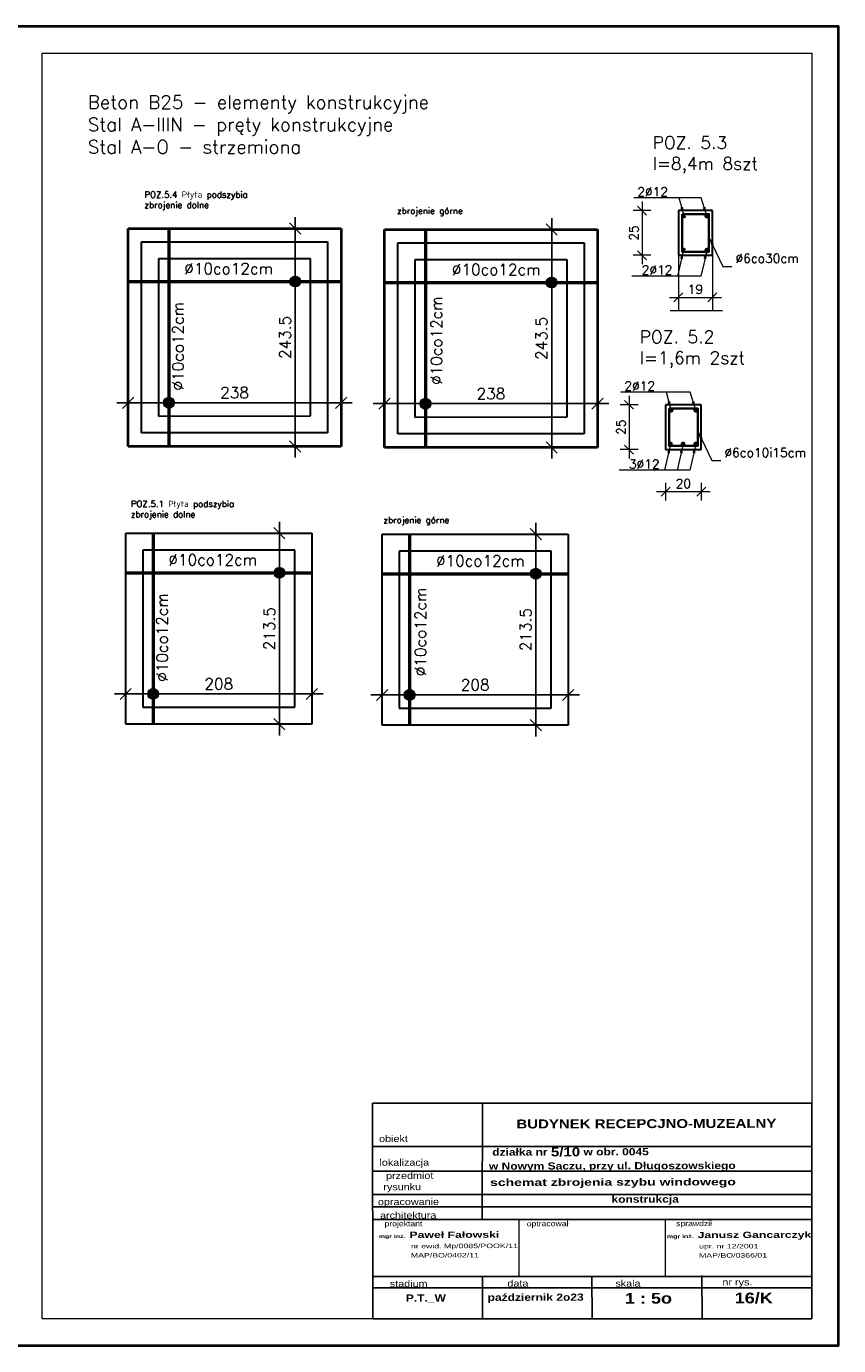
# Model space of a CAD drawing. Extents: x -19 to 9300416, y -12 to 10688993.
# Tile 50 of 106: x 4617453 to 4618361, y 5311233 to 5312707. Entities that reach past the tile are written whole.
import ezdxf

# ---------------------------------------------------------------- set-up
doc = ezdxf.new("R2010")
doc.units = 0
doc.header["$MEASUREMENT"] = 0
doc.layers.add('1', color=7, linetype='Continuous')
doc.layers.add('OPIS', color=7, linetype='Continuous')
for name, color, linetype, lineweight in [('hatch', 253, 'Continuous', 0), ('K-OPISY', 252, 'Continuous', 15), ('K-SCIANY CIENKI', 163, 'Continuous', 30), ('K-SCIANY GRUBY', 195, 'Continuous', 40), ('K-STAL', 114, 'Continuous', 50), ('K-STAL CIENKI', 92, 'Continuous', 35), ('K-WYMIARY', 7, 'Continuous', 15)]:
    doc.layers.add(name, color=color, linetype=linetype, lineweight=lineweight)
doc.layers.add('NIEDRUK', color=230, linetype='Continuous', lineweight=40, plot=False)
doc.styles.add('ARIAL', font='arial.ttf', dxfattribs={"height": 10})
doc.styles.add('ARIAL_WYM50', font='arial.ttf', dxfattribs={"height": 15})
doc.styles.add('courier', font='stylu.ttf')
doc.styles.add('Simplex', font='simplex.shx')
doc.dimstyles.new('1do20', dxfattribs={"dimscale": 2, "dimtxt": 2.5, "dimasz": 2.5, "dimexe": 2.5, "dimexo": 0.5, "dimgap": 1, "dimtad": 1, "dimdec": 1, "dimrnd": 0.5, "dimzin": 12, "dimdsep": 46, "dimtxsty": 'Simplex', "dimblk": 'OBLIQUE', "dimcen": 0.5, "dimdle": 2.5, "dimclrd": 256, "dimclre": 256, "dimclrt": 256, "dimadec": 1, "dimazin": 3, "dimtfac": 1, "dimtdec": 1, "dimtix": 1, "dimtmove": 0, "dimatfit": 3, "dimfxl": 0, "dimtolj": 1, "dimtzin": 0, "dimarcsym": 0})
doc.dimstyles.new('1do50', dxfattribs={"dimscale": 5, "dimtxt": 2.5, "dimasz": 2.5, "dimexe": 2.5, "dimexo": 0.5, "dimgap": 1, "dimtad": 1, "dimdec": 1, "dimrnd": 0.5, "dimzin": 12, "dimdsep": 46, "dimtxsty": 'Simplex', "dimblk": 'OBLIQUE', "dimcen": 0.5, "dimdle": 2.5, "dimclrd": 256, "dimclre": 256, "dimclrt": 256, "dimadec": 1, "dimazin": 3, "dimtfac": 1, "dimtdec": 1, "dimtix": 1, "dimtmove": 0, "dimatfit": 3, "dimfxl": 0, "dimtolj": 1, "dimtzin": 0, "dimarcsym": 0})

# ---------------------------------------------------------------- blocks, each defined once
blk = doc.blocks.new('_Oblique')
at = {"color": 0, "linetype": 'ByBlock', "lineweight": -2}
blk.add_line((-0.5, -0.5), (0.5, 0.5), dxfattribs=at)
blk = doc.blocks.new('*D1574')
at = {"layer": 'Defpoints', "color": 0, "lineweight": 0, "ltscale": 40}
for p in [(4617567.1, 5312314.6), (4617805.1, 5312314.6), (4617805.1, 5312286.5)]:
    blk.add_point(p, dxfattribs=at)
at = {"layer": 'K-WYMIARY', "lineweight": -2, "ltscale": 40}
for p, q in [((4617567.1, 5312312.1), (4617567.1, 5312274)), ((4617805.1, 5312312.1), (4617805.1, 5312274)), ((4617554.6, 5312286.5), (4617817.6, 5312286.5))]:
    blk.add_line(p, q, dxfattribs=at)
at = {"layer": 'K-WYMIARY', "lineweight": -2, "ltscale": 40, "xscale": 12.5, "yscale": 12.5, "zscale": 12.5, "rotation": 180}
blk.add_blockref('_Oblique', (4617567.1, 5312286.5), dxfattribs=at)
at = {"layer": 'K-WYMIARY', "lineweight": -2, "ltscale": 40, "xscale": 12.5, "yscale": 12.5, "zscale": 12.5}
blk.add_blockref('_Oblique', (4617805.1, 5312286.5), dxfattribs=at)
at = {"layer": 'K-WYMIARY', "lineweight": 0, "ltscale": 40, "insert": (4617686.1, 5312297.8), "char_height": 12.5, "attachment_point": 5, "style": 'Simplex'}
blk.add_mtext('\\A1;238', dxfattribs=at)
blk = doc.blocks.new('*D1575')
at = {"layer": 'Defpoints', "color": 0, "lineweight": 0, "ltscale": 40}
for p in [(4617753.8, 5312481.2), (4617762.4, 5312481.2), (4617762.4, 5312237.7)]:
    blk.add_point(p, dxfattribs=at)
at = {"layer": 'K-WYMIARY', "lineweight": -2, "ltscale": 40}
for p, q in [((4617753.8, 5312225.2), (4617753.8, 5312493.7)), ((4617759.9, 5312481.2), (4617741.3, 5312481.2)), ((4617759.9, 5312237.7), (4617741.3, 5312237.7))]:
    blk.add_line(p, q, dxfattribs=at)
at = {"layer": 'K-WYMIARY', "lineweight": -2, "ltscale": 40, "xscale": 12.5, "yscale": 12.5, "zscale": 12.5}
for p, rotation in [((4617753.8, 5312481.2), 90), ((4617753.8, 5312237.7), 270)]:
    blk.add_blockref('_Oblique', p, dxfattribs=dict(at, rotation=rotation))
at = {"layer": 'K-WYMIARY', "lineweight": 0, "ltscale": 40, "insert": (4617742.6, 5312359.5), "char_height": 12.5, "attachment_point": 5, "rotation": 90, "style": 'Simplex'}
blk.add_mtext('\\A1;243.5', dxfattribs=at)
blk = doc.blocks.new('*D1576')
at = {"layer": 'Defpoints', "color": 0, "lineweight": 0, "ltscale": 40}
for p in [(4617853.6, 5312313.5), (4618091.6, 5312313.5), (4618091.6, 5312285.5)]:
    blk.add_point(p, dxfattribs=at)
at = {"layer": 'K-WYMIARY', "lineweight": -2, "ltscale": 40}
for p, q in [((4617853.6, 5312311), (4617853.6, 5312273)), ((4618091.6, 5312311), (4618091.6, 5312273)), ((4617841.1, 5312285.5), (4618104.1, 5312285.5))]:
    blk.add_line(p, q, dxfattribs=at)
at = {"layer": 'K-WYMIARY', "lineweight": -2, "ltscale": 40, "xscale": 12.5, "yscale": 12.5, "zscale": 12.5, "rotation": 180}
blk.add_blockref('_Oblique', (4617853.6, 5312285.5), dxfattribs=at)
at = {"layer": 'K-WYMIARY', "lineweight": -2, "ltscale": 40, "xscale": 12.5, "yscale": 12.5, "zscale": 12.5}
blk.add_blockref('_Oblique', (4618091.6, 5312285.5), dxfattribs=at)
at = {"layer": 'K-WYMIARY', "lineweight": 0, "ltscale": 40, "insert": (4617972.6, 5312296.7), "char_height": 12.5, "attachment_point": 5, "style": 'Simplex'}
blk.add_mtext('\\A1;238', dxfattribs=at)
blk = doc.blocks.new('*D1577')
at = {"layer": 'Defpoints', "color": 0, "lineweight": 0, "ltscale": 40}
for p in [(4618040.4, 5312480.1), (4618048.9, 5312480.1), (4618048.9, 5312236.6)]:
    blk.add_point(p, dxfattribs=at)
at = {"layer": 'K-WYMIARY', "lineweight": -2, "ltscale": 40}
for p, q in [((4618040.4, 5312224.1), (4618040.4, 5312492.6)), ((4618046.4, 5312480.1), (4618027.9, 5312480.1)), ((4618046.4, 5312236.6), (4618027.9, 5312236.6))]:
    blk.add_line(p, q, dxfattribs=at)
at = {"layer": 'K-WYMIARY', "lineweight": -2, "ltscale": 40, "xscale": 12.5, "yscale": 12.5, "zscale": 12.5}
for p, rotation in [((4618040.4, 5312480.1), 90), ((4618040.4, 5312236.6), 270)]:
    blk.add_blockref('_Oblique', p, dxfattribs=dict(at, rotation=rotation))
at = {"layer": 'K-WYMIARY', "lineweight": 0, "ltscale": 40, "insert": (4618029.1, 5312358.4), "char_height": 12.5, "attachment_point": 5, "rotation": 90, "style": 'Simplex'}
blk.add_mtext('\\A1;243.5', dxfattribs=at)
blk = doc.blocks.new('*D1578')
at = {"layer": 'Defpoints', "color": 0, "lineweight": 0, "ltscale": 40}
for p in [(4617564.4, 5311989.2), (4617772.4, 5311989.2), (4617772.4, 5311961.1)]:
    blk.add_point(p, dxfattribs=at)
at = {"layer": 'K-WYMIARY', "lineweight": -2, "ltscale": 40}
for p, q in [((4617564.4, 5311986.7), (4617564.4, 5311948.6)), ((4617772.4, 5311986.7), (4617772.4, 5311948.6)), ((4617551.9, 5311961.1), (4617784.9, 5311961.1))]:
    blk.add_line(p, q, dxfattribs=at)
at = {"layer": 'K-WYMIARY', "lineweight": -2, "ltscale": 40, "xscale": 12.5, "yscale": 12.5, "zscale": 12.5, "rotation": 180}
blk.add_blockref('_Oblique', (4617564.4, 5311961.1), dxfattribs=at)
at = {"layer": 'K-WYMIARY', "lineweight": -2, "ltscale": 40, "xscale": 12.5, "yscale": 12.5, "zscale": 12.5}
blk.add_blockref('_Oblique', (4617772.4, 5311961.1), dxfattribs=at)
at = {"layer": 'K-WYMIARY', "lineweight": 0, "ltscale": 40, "insert": (4617668.4, 5311972.4), "char_height": 12.5, "attachment_point": 5, "style": 'Simplex'}
blk.add_mtext('\\A1;208', dxfattribs=at)
blk = doc.blocks.new('*D1579')
at = {"layer": 'Defpoints', "color": 0, "lineweight": 0, "ltscale": 40}
for p in [(4617736.1, 5312140.8), (4617744.7, 5312140.8), (4617744.7, 5311927.3)]:
    blk.add_point(p, dxfattribs=at)
at = {"layer": 'K-WYMIARY', "lineweight": -2, "ltscale": 40}
for p, q in [((4617736.1, 5311914.8), (4617736.1, 5312153.3)), ((4617742.2, 5312140.8), (4617723.6, 5312140.8)), ((4617742.2, 5311927.3), (4617723.6, 5311927.3))]:
    blk.add_line(p, q, dxfattribs=at)
at = {"layer": 'K-WYMIARY', "lineweight": -2, "ltscale": 40, "xscale": 12.5, "yscale": 12.5, "zscale": 12.5}
for p, rotation in [((4617736.1, 5312140.8), 90), ((4617736.1, 5311927.3), 270)]:
    blk.add_blockref('_Oblique', p, dxfattribs=dict(at, rotation=rotation))
at = {"layer": 'K-WYMIARY', "lineweight": 0, "ltscale": 40, "insert": (4617724.9, 5312034.1), "char_height": 12.5, "attachment_point": 5, "rotation": 90, "style": 'Simplex'}
blk.add_mtext('\\A1;213.5', dxfattribs=at)
blk = doc.blocks.new('*D1580')
at = {"layer": 'Defpoints', "color": 0, "lineweight": 0, "ltscale": 40}
for p in [(4617850.9, 5311988.1), (4618058.9, 5311988.1), (4618058.9, 5311960)]:
    blk.add_point(p, dxfattribs=at)
at = {"layer": 'K-WYMIARY', "lineweight": -2, "ltscale": 40}
for p, q in [((4617850.9, 5311985.6), (4617850.9, 5311947.5)), ((4618058.9, 5311985.6), (4618058.9, 5311947.5)), ((4617838.4, 5311960), (4618071.4, 5311960))]:
    blk.add_line(p, q, dxfattribs=at)
at = {"layer": 'K-WYMIARY', "lineweight": -2, "ltscale": 40, "xscale": 12.5, "yscale": 12.5, "zscale": 12.5, "rotation": 180}
blk.add_blockref('_Oblique', (4617850.9, 5311960), dxfattribs=at)
at = {"layer": 'K-WYMIARY', "lineweight": -2, "ltscale": 40, "xscale": 12.5, "yscale": 12.5, "zscale": 12.5}
blk.add_blockref('_Oblique', (4618058.9, 5311960), dxfattribs=at)
at = {"layer": 'K-WYMIARY', "lineweight": 0, "ltscale": 40, "insert": (4617954.9, 5311971.3), "char_height": 12.5, "attachment_point": 5, "style": 'Simplex'}
blk.add_mtext('\\A1;208', dxfattribs=at)
blk = doc.blocks.new('*D1581')
at = {"layer": 'Defpoints', "color": 0, "lineweight": 0, "ltscale": 40}
for p in [(4618022.7, 5312139.7), (4618031.2, 5312139.7), (4618031.2, 5311926.2)]:
    blk.add_point(p, dxfattribs=at)
at = {"layer": 'K-WYMIARY', "lineweight": -2, "ltscale": 40}
for p, q in [((4618022.7, 5311913.7), (4618022.7, 5312152.2)), ((4618028.7, 5312139.7), (4618010.2, 5312139.7)), ((4618028.7, 5311926.2), (4618010.2, 5311926.2))]:
    blk.add_line(p, q, dxfattribs=at)
at = {"layer": 'K-WYMIARY', "lineweight": -2, "ltscale": 40, "xscale": 12.5, "yscale": 12.5, "zscale": 12.5}
for p, rotation in [((4618022.7, 5312139.7), 90), ((4618022.7, 5311926.2), 270)]:
    blk.add_blockref('_Oblique', p, dxfattribs=dict(at, rotation=rotation))
at = {"layer": 'K-WYMIARY', "lineweight": 0, "ltscale": 40, "insert": (4618011.4, 5312033), "char_height": 12.5, "attachment_point": 5, "rotation": 90, "style": 'Simplex'}
blk.add_mtext('\\A1;213.5', dxfattribs=at)
blk = doc.blocks.new('*D1608')
at = {"layer": 'Defpoints', "color": 0, "lineweight": 0}
for p in [(40.53, 55.82), (6.99, 30.82), (40.53, 30.82)]:
    blk.add_point(p, dxfattribs=at)
at = {"layer": 'K-OPISY', "lineweight": -2}
for p, q in [((6.99, 60.82), (6.99, 25.82)), ((11.99, 55.82), (1.99, 55.82)), ((11.99, 30.82), (1.99, 30.82))]:
    blk.add_line(p, q, dxfattribs=at)
at = {"layer": 'K-OPISY', "lineweight": -2, "xscale": 5, "yscale": 5, "zscale": 5}
for p, rotation in [((6.99, 55.82), 90), ((6.99, 30.82), 270)]:
    blk.add_blockref('_Oblique', p, dxfattribs=dict(at, rotation=rotation))
at = {"layer": 'K-OPISY', "insert": (2.49, 43.32), "char_height": 5, "attachment_point": 5, "rotation": 90, "style": 'Simplex'}
blk.add_mtext('\\A1;25', dxfattribs=at)
blk = doc.blocks.new('*D1609')
at = {"layer": 'Defpoints', "color": 0, "lineweight": 0}
for p in [(27.34, 30.82), (47.34, 30.82), (47.34, 7.31)]:
    blk.add_point(p, dxfattribs=at)
at = {"layer": 'K-OPISY', "lineweight": -2}
for p, q in [((27.34, 12.31), (27.34, 2.31)), ((47.34, 12.31), (47.34, 2.31)), ((22.34, 7.31), (52.34, 7.31))]:
    blk.add_line(p, q, dxfattribs=at)
at = {"layer": 'K-OPISY', "lineweight": -2, "xscale": 5, "yscale": 5, "zscale": 5, "rotation": 180}
blk.add_blockref('_Oblique', (27.34, 7.31), dxfattribs=at)
at = {"layer": 'K-OPISY', "lineweight": -2, "xscale": 5, "yscale": 5, "zscale": 5}
blk.add_blockref('_Oblique', (47.34, 7.31), dxfattribs=at)
at = {"layer": 'K-OPISY', "insert": (37.34, 11.81), "char_height": 5, "attachment_point": 5, "style": 'Simplex'}
blk.add_mtext('\\A1;20', dxfattribs=at)
blk = doc.blocks.new('*D1605')
at = {"layer": 'Defpoints', "color": 0, "lineweight": 0}
for p in [(39.56, 55.82), (7.01, 30.82), (39.56, 30.82)]:
    blk.add_point(p, dxfattribs=at)
at = {"layer": 'K-OPISY', "lineweight": -2}
for p, q in [((7.01, 60.82), (7.01, 25.82)), ((12.01, 55.82), (2.01, 55.82)), ((12.01, 30.82), (2.01, 30.82))]:
    blk.add_line(p, q, dxfattribs=at)
at = {"layer": 'K-OPISY', "lineweight": -2, "xscale": 5, "yscale": 5, "zscale": 5}
for p, rotation in [((7.01, 55.82), 90), ((7.01, 30.82), 270)]:
    blk.add_blockref('_Oblique', p, dxfattribs=dict(at, rotation=rotation))
at = {"layer": 'K-OPISY', "insert": (2.51, 43.32), "char_height": 5, "attachment_point": 5, "rotation": 90, "style": 'Simplex'}
blk.add_mtext('\\A1;25', dxfattribs=at)
blk = doc.blocks.new('*D1606')
at = {"layer": 'Defpoints', "color": 0, "lineweight": 0}
for p in [(27.36, 30.82), (46.36, 30.82), (46.36, 7.31)]:
    blk.add_point(p, dxfattribs=at)
at = {"layer": 'K-OPISY', "lineweight": -2}
for p, q in [((27.36, 12.31), (27.36, 2.31)), ((46.36, 12.31), (46.36, 2.31)), ((22.36, 7.31), (51.36, 7.31))]:
    blk.add_line(p, q, dxfattribs=at)
at = {"layer": 'K-OPISY', "lineweight": -2, "xscale": 5, "yscale": 5, "zscale": 5, "rotation": 180}
blk.add_blockref('_Oblique', (27.36, 7.31), dxfattribs=at)
at = {"layer": 'K-OPISY', "lineweight": -2, "xscale": 5, "yscale": 5, "zscale": 5}
blk.add_blockref('_Oblique', (46.36, 7.31), dxfattribs=at)
at = {"layer": 'K-OPISY', "insert": (36.86, 11.81), "char_height": 5, "attachment_point": 5, "style": 'Simplex'}
blk.add_mtext('\\A1;19', dxfattribs=at)
blk = doc.blocks.new('A$C698D4503')
at = {"layer": 'K-OPISY'}
blk.add_line((41.02, 62.86), (17.5, 62.86), dxfattribs=at)
at = {"layer": 'K-SCIANY CIENKI'}
for p, q in [((47.34, 55.82), (27.34, 55.82)), ((27.34, 55.82), (27.34, 30.82)), ((47.34, 30.82), (47.34, 55.82)), ((27.34, 30.82), (47.34, 30.82)), ((29.84, 30.82), (44.84, 30.82))]:
    blk.add_line(p, q, dxfattribs=at)
at = {"layer": 'K-STAL'}
for centre in [(30.38, 52.89), (44.3, 52.89), (30.18, 33.75), (37.22, 33.75), (44.31, 33.75)]:
    blk.add_circle(centre, 0.56, dxfattribs=at)
at = {"layer": 'K-STAL CIENKI'}
blk.add_lwpolyline([(29.34, 53.82), (45.34, 53.82), (45.34, 32.82), (29.34, 32.82)], close=True, dxfattribs=at)
at = {"layer": 'K-WYMIARY'}
blk.add_line((40.83, 19.24), (20, 19.24), dxfattribs=at)
at = {"layer": 'K-OPISY', "insert": (60.24, 26.65), "char_height": 5, "attachment_point": 7, "style": 'Simplex'}
blk.add_mtext('%%C6co10i15cm', dxfattribs=at)
at = {"layer": 'K-WYMIARY', "style": 'Simplex'}
for s, insert, char_height, attachment_point in [('POZ. 5.2\\Pl=1,6m 2szt', (12.91, 76.47), 7, 7), ('2%%C12                ', (4.36, 66.31), 5, 4), ('3%%C12                ', (6.86, 22.69), 5, 4)]:
    blk.add_mtext(s, dxfattribs=dict(at, insert=insert, char_height=char_height, attachment_point=attachment_point))
at = {"layer": 'K-OPISY'}
dim = blk.add_linear_dim(base=(6.99, 30.82), p1=(40.53, 55.82), p2=(40.53, 30.82), angle=90, dimstyle='1do20', override={"dimtmove": 1}, dxfattribs=at)
dim.commit()
dim.dimension.update_dxf_attribs({"geometry": '*D1608', "text_midpoint": (2.49, 43.32)})
dim = blk.add_linear_dim(base=(47.34, 7.31), p1=(27.34, 30.82), p2=(47.34, 30.82), dimstyle='1do20', override={"dimtmove": 1}, dxfattribs=at)
dim.commit()
dim.dimension.update_dxf_attribs({"geometry": '*D1609', "text_midpoint": (37.34, 11.81)})
blk.add_leader([(45.34, 41.04), (53.24, 24.65), (58.24, 24.65)], dimstyle='1do20', override={"dimgap": 1, "dimtad": 1}, dxfattribs=at)
at = {"layer": 'K-WYMIARY', "annotation_type": 0, "has_hookline": 1, "hookline_direction": 1, "text_width": 16.43}
for points in [[(30.47, 52.82), (27.79, 62.86), (22.79, 62.86)], [(30.18, 33.75), (26.81, 19.24), (21.81, 19.24)]]:
    blk.add_leader(points, dimstyle='1do20', override={"dimgap": 1, "dimtad": 1}, dxfattribs=at)
at = {"layer": 'K-WYMIARY'}
for points in [[(44.19, 52.91), (41.02, 62.86)], [(37.22, 33.75), (33.75, 19.24)], [(44.31, 33.75), (40.83, 19.24)]]:
    blk.add_leader(points, dimstyle='1do20', override={"dimgap": 1, "dimtad": 1}, dxfattribs=at)
blk = doc.blocks.new('A$C1EA77720')
at = {"layer": 'K-OPISY'}
blk.add_line((40.04, 62.86), (17.52, 62.86), dxfattribs=at)
at = {"layer": 'K-SCIANY CIENKI'}
for p, q in [((46.36, 55.82), (27.36, 55.82)), ((27.36, 55.82), (27.36, 30.82)), ((46.36, 30.82), (46.36, 55.82)), ((27.36, 30.82), (46.36, 30.82)), ((29.86, 30.82), (43.86, 30.82))]:
    blk.add_line(p, q, dxfattribs=at)
at = {"layer": 'K-STAL'}
for centre in [(30.4, 52.89), (43.32, 52.89), (30.2, 33.75), (43.33, 33.75)]:
    blk.add_circle(centre, 0.56, dxfattribs=at)
at = {"layer": 'K-STAL CIENKI'}
blk.add_lwpolyline([(29.36, 53.82), (44.36, 53.82), (44.36, 32.82), (29.36, 32.82)], close=True, dxfattribs=at)
at = {"layer": 'K-WYMIARY', "lineweight": 0, "ltscale": 40}
for p, q in [((27.36, 30.82), (27.36, 0)), ((46.36, 30.82), (46.36, 0)), ((22.68, 0), (51.97, 0))]:
    blk.add_line(p, q, dxfattribs=at)
at = {"layer": 'K-WYMIARY'}
blk.add_line((39.85, 19.24), (20.02, 19.24), dxfattribs=at)
at = {"layer": 'K-OPISY', "insert": (59.26, 26.65), "char_height": 5, "attachment_point": 7, "style": 'Simplex'}
blk.add_mtext('%%C6co30cm', dxfattribs=at)
at = {"layer": 'K-WYMIARY', "style": 'Simplex'}
for s, insert, char_height, attachment_point in [('POZ. 5.3\\Pl=8,4m 8szt', (12.93, 76.47), 7, 7), ('2%%C12                ', (4.39, 66.31), 5, 4), ('2%%C12                ', (6.89, 22.69), 5, 4)]:
    blk.add_mtext(s, dxfattribs=dict(at, insert=insert, char_height=char_height, attachment_point=attachment_point))
at = {"layer": 'K-OPISY'}
dim = blk.add_linear_dim(base=(7.01, 30.82), p1=(39.56, 55.82), p2=(39.56, 30.82), angle=90, dimstyle='1do20', override={"dimtmove": 1}, dxfattribs=at)
dim.commit()
dim.dimension.update_dxf_attribs({"geometry": '*D1605', "text_midpoint": (2.51, 43.32)})
dim = blk.add_linear_dim(base=(46.36, 7.31), p1=(27.36, 30.82), p2=(46.36, 30.82), dimstyle='1do20', override={"dimtmove": 1}, dxfattribs=at)
dim.commit()
dim.dimension.update_dxf_attribs({"geometry": '*D1606', "text_midpoint": (36.86, 11.81)})
blk.add_leader([(44.36, 41.04), (52.26, 24.65), (57.26, 24.65)], dimstyle='1do20', override={"dimgap": 1, "dimtad": 1}, dxfattribs=at)
at = {"layer": 'K-WYMIARY', "annotation_type": 0, "has_hookline": 1, "hookline_direction": 1, "text_width": 16.43}
for points in [[(30.49, 52.82), (27.81, 62.86), (22.81, 62.86)], [(30.2, 33.75), (26.84, 19.24), (21.84, 19.24)]]:
    blk.add_leader(points, dimstyle='1do20', override={"dimgap": 1, "dimtad": 1}, dxfattribs=at)
at = {"layer": 'K-WYMIARY'}
for points in [[(43.21, 52.91), (40.04, 62.86)], [(43.33, 33.75), (39.85, 19.24)]]:
    blk.add_leader(points, dimstyle='1do20', override={"dimgap": 1, "dimtad": 1}, dxfattribs=at)

msp = doc.modelspace()

# ---------------------------------------------------------------- hatches: boundary and pattern name
at = {"layer": 'K-OPISY'}
h = msp.add_hatch(color=256, dxfattribs=at)
edge = h.paths.add_edge_path()
edge.add_arc((4617753.82, 5312421.93), 6.06, 0, 360)
h = msp.add_hatch(color=256, dxfattribs=at)
edge = h.paths.add_edge_path()
edge.add_arc((4618040.38, 5312420.85), 6.06, 0, 360)
h = msp.add_hatch(color=256, dxfattribs=at)
edge = h.paths.add_edge_path()
edge.add_arc((4617612.78, 5312286.53), 6.06, 0, 360)
h = msp.add_hatch(color=256, dxfattribs=at)
edge = h.paths.add_edge_path()
edge.add_arc((4617899.33, 5312285.45), 6.06, 0, 360)
h = msp.add_hatch(color=256, dxfattribs=at)
edge = h.paths.add_edge_path()
edge.add_arc((4617736.12, 5312096.52), 6.06, 0, 360)
h = msp.add_hatch(color=256, dxfattribs=at)
edge = h.paths.add_edge_path()
edge.add_arc((4618022.67, 5312095.45), 6.06, 0, 360)
h = msp.add_hatch(color=256, dxfattribs=at)
edge = h.paths.add_edge_path()
edge.add_arc((4617595.08, 5311961.13), 6.06, 0, 360)
h = msp.add_hatch(color=256, dxfattribs=at)
edge = h.paths.add_edge_path()
edge.add_arc((4617881.63, 5311960.05), 6.06, 0, 360)

# ---------------------------------------------------------------- linework, layer by layer
at = {"lineweight": 0, "ltscale": 40}
for p, q in [((4618003.84, 5311373.86), (4618003.84, 5311310.39)), ((4618167.29, 5311373.86), (4618167.29, 5311310.39))]:
    msp.add_line(p, q, dxfattribs=at)
for p in [(4618003.84, 5311373.86), (4618167.31, 5311373.86)]:
    msp.add_point(p, dxfattribs=at)
at = {"layer": 'hatch', "color": 252}
msp.add_lwpolyline([(4617471.03, 5312677.03), (4618331.03, 5312677.03), (4618331.03, 5311263.03), (4617471.03, 5311263.03)], close=True, dxfattribs=at)
at = {"layer": 'K-OPISY'}
for centre in [(4617753.82, 5312421.93), (4618040.38, 5312420.85), (4617612.78, 5312286.53), (4617899.33, 5312285.45), (4617736.12, 5312096.52), (4618022.67, 5312095.45), (4617595.08, 5311961.13), (4617881.63, 5311960.05)]:
    msp.add_circle(centre, 6.06, dxfattribs=at)
at = {"layer": 'K-SCIANY CIENKI'}
for p, q in [((4617582.08, 5312252.72), (4617582.08, 5312466.19)), ((4617582.08, 5312466.19), (4617790.08, 5312466.19)), ((4617582.08, 5312252.72), (4617582.08, 5312466.19)), ((4617582.08, 5312466.19), (4617790.08, 5312466.19)), ((4617790.08, 5312466.19), (4617790.08, 5312252.72)), ((4617790.08, 5312466.19), (4617790.08, 5312252.72)), ((4617868.63, 5312251.64), (4617868.63, 5312465.11)), ((4617868.63, 5312465.11), (4618076.63, 5312465.11)), ((4617868.63, 5312251.64), (4617868.63, 5312465.11)), ((4617868.63, 5312465.11), (4618076.63, 5312465.11)), ((4618076.63, 5312465.11), (4618076.63, 5312251.64)), ((4618076.63, 5312465.11), (4618076.63, 5312251.64)), ((4617771.07, 5312447.18), (4617601.07, 5312447.18)), ((4617601.07, 5312447.18), (4617601.07, 5312271.67)), ((4617771.07, 5312447.18), (4617601.07, 5312447.18)), ((4617601.07, 5312447.18), (4617601.07, 5312271.67)), ((4617771.07, 5312271.71), (4617771.07, 5312447.18)), ((4617771.07, 5312271.71), (4617771.07, 5312447.18)), ((4618057.63, 5312446.1), (4617887.63, 5312446.1)), ((4617887.63, 5312446.1), (4617887.63, 5312270.59)), ((4618057.63, 5312446.1), (4617887.63, 5312446.1)), ((4617887.63, 5312446.1), (4617887.63, 5312270.59)), ((4618057.63, 5312270.64), (4618057.63, 5312446.1)), ((4618057.63, 5312270.64), (4618057.63, 5312446.1)), ((4617601.07, 5312271.67), (4617771.07, 5312271.71)), ((4617601.07, 5312271.67), (4617771.07, 5312271.71)), ((4617887.63, 5312270.59), (4618057.63, 5312270.64)), ((4617887.63, 5312270.59), (4618057.63, 5312270.64)), ((4617790.08, 5312252.72), (4617582.08, 5312252.72)), ((4617790.08, 5312252.72), (4617582.08, 5312252.72)), ((4618076.63, 5312251.64), (4617868.63, 5312251.64)), ((4618076.63, 5312251.64), (4617868.63, 5312251.64)), ((4617564.38, 5311927.32), (4617564.38, 5312140.79)), ((4617564.38, 5312140.79), (4617772.38, 5312140.79)), ((4617564.38, 5311927.32), (4617564.38, 5312140.79)), ((4617564.38, 5312140.79), (4617772.38, 5312140.79)), ((4617772.38, 5312140.79), (4617772.38, 5311927.32)), ((4617772.38, 5312140.79), (4617772.38, 5311927.32)), ((4617850.93, 5311926.24), (4617850.93, 5312139.71)), ((4617850.93, 5312139.71), (4618058.93, 5312139.71)), ((4617850.93, 5311926.24), (4617850.93, 5312139.71)), ((4617850.93, 5312139.71), (4618058.93, 5312139.71)), ((4618058.93, 5312139.71), (4618058.93, 5311926.24)), ((4618058.93, 5312139.71), (4618058.93, 5311926.24)), ((4617753.37, 5312121.78), (4617583.37, 5312121.78)), ((4617583.37, 5312121.78), (4617583.37, 5311946.27)), ((4617753.37, 5312121.78), (4617583.37, 5312121.78)), ((4617583.37, 5312121.78), (4617583.37, 5311946.27)), ((4617753.37, 5311946.31), (4617753.37, 5312121.78)), ((4617753.37, 5311946.31), (4617753.37, 5312121.78)), ((4618039.92, 5312120.7), (4617869.92, 5312120.7)), ((4617869.92, 5312120.7), (4617869.92, 5311945.19)), ((4618039.92, 5312120.7), (4617869.92, 5312120.7)), ((4617869.92, 5312120.7), (4617869.92, 5311945.19)), ((4618039.92, 5311945.23), (4618039.92, 5312120.7)), ((4618039.92, 5311945.23), (4618039.92, 5312120.7)), ((4617583.37, 5311946.27), (4617753.37, 5311946.31)), ((4617583.37, 5311946.27), (4617753.37, 5311946.31)), ((4617869.92, 5311945.19), (4618039.92, 5311945.23)), ((4617869.92, 5311945.19), (4618039.92, 5311945.23)), ((4617772.38, 5311927.32), (4617564.38, 5311927.32)), ((4617772.38, 5311927.32), (4617564.38, 5311927.32)), ((4618058.93, 5311926.24), (4617850.93, 5311926.24)), ((4618058.93, 5311926.24), (4617850.93, 5311926.24))]:
    msp.add_line(p, q, dxfattribs=at)
at = {"layer": 'K-SCIANY GRUBY'}
for p, q in [((4617567.08, 5312237.72), (4617567.08, 5312481.19)), ((4617567.08, 5312481.19), (4617805.08, 5312481.19)), ((4617567.08, 5312237.72), (4617567.08, 5312481.19)), ((4617567.08, 5312481.19), (4617805.08, 5312481.19)), ((4617805.08, 5312481.19), (4617805.08, 5312237.72)), ((4617805.08, 5312481.19), (4617805.08, 5312237.72)), ((4617853.63, 5312236.64), (4617853.63, 5312480.11)), ((4617853.63, 5312480.11), (4618091.63, 5312480.11)), ((4617853.63, 5312236.64), (4617853.63, 5312480.11)), ((4617853.63, 5312480.11), (4618091.63, 5312480.11)), ((4618091.63, 5312480.11), (4618091.63, 5312236.64)), ((4618091.63, 5312480.11), (4618091.63, 5312236.64)), ((4617805.08, 5312237.72), (4617567.08, 5312237.72)), ((4617805.08, 5312237.72), (4617567.08, 5312237.72)), ((4618091.63, 5312236.64), (4617853.63, 5312236.64)), ((4618091.63, 5312236.64), (4617853.63, 5312236.64))]:
    msp.add_line(p, q, dxfattribs=at)
at = {"layer": 'K-STAL'}
for p, q in [((4617612.78, 5312481.19), (4617612.78, 5312237.72)), ((4617899.33, 5312480.11), (4617899.33, 5312236.64)), ((4617567.08, 5312421.93), (4617805.08, 5312421.93)), ((4617853.63, 5312420.85), (4618091.63, 5312420.85)), ((4617595.08, 5312140.79), (4617595.08, 5311927.32)), ((4617881.63, 5312139.71), (4617881.63, 5311926.24)), ((4617564.38, 5312096.52), (4617772.38, 5312096.52)), ((4617850.93, 5312095.45), (4618058.93, 5312095.45))]:
    msp.add_line(p, q, dxfattribs=at)
at = {"layer": 'K-WYMIARY', "lineweight": 0, "ltscale": 40}
for points in [[(4617567.08, 5312481.19), (4617805.08, 5312481.19), (4617805.08, 5312237.72), (4617567.08, 5312237.72)], [(4617564.38, 5312140.79), (4617772.38, 5312140.79), (4617772.38, 5311927.32), (4617564.38, 5311927.32)]]:
    msp.add_lwpolyline(points, close=True, dxfattribs=at)
at = {"layer": 'NIEDRUK', "color": 252}
msp.add_lwpolyline([(4617311.03, 5311233.03), (4618361.03, 5311233.03), (4618361.03, 5312707.03), (4617311.03, 5312707.03)], close=True, dxfattribs=at)
at = {"layer": 'OPIS'}
for p, q in [((4617963, 5311503.89), (4617962.82, 5311373.86)), ((4618330.4, 5311455.44), (4617840.42, 5311455.44)), ((4618330.55, 5311455.44), (4617840.58, 5311455.44)), ((4618330.63, 5311427.82), (4617840.65, 5311427.82)), ((4618330.7, 5311401.99), (4617840.72, 5311401.99)), ((4618330.74, 5311387.95), (4617840.76, 5311387.95)), ((4618330.77, 5311373.86), (4617840.37, 5311373.86)), ((4618330.91, 5311310.39), (4617840.93, 5311310.39)), ((4617962.95, 5311310.73), (4617963.07, 5311263.36)), ((4618085.43, 5311310.39), (4618085.73, 5311263.69)), ((4618208.25, 5311311.39), (4618208.38, 5311264.02)), ((4618330.94, 5311297.48), (4617840.96, 5311297.48))]:
    msp.add_line(p, q, dxfattribs=at)
msp.add_lwpolyline([(4617840.42, 5311263.03), (4618331.03, 5311263.03), (4618330.93, 5311503.89), (4617840.32, 5311503.89)], close=True, dxfattribs=at)

# ---------------------------------------------------------------- block references
at = {"layer": 'K-WYMIARY', "lineweight": 0, "ltscale": 40, "xscale": 2, "yscale": 2, "zscale": 2}
for name, p in [('A$C1EA77720', (4618127.31, 5312389.6)), ('A$C698D4503', (4618112.94, 5312172.57))]:
    msp.add_blockref(name, p, dxfattribs=at)

# ---------------------------------------------------------------- texts
at = {"layer": '1', "insert": (4618187.77, 5311441.27), "char_height": 8, "width": 442.3872, "attachment_point": 5, "rotation": 0.15445, "style": 'ARIAL_WYM50'}
msp.add_mtext('\\A1;\\pxql;{\\W1.2;\\fArial|b1|i0|c238|p34;  działka nr \\H1.25x;5/10\\H0.8x; w obr. 0045\\P w Nowym Saczu, przy ul. Długoszowskiego }', dxfattribs=at)
at = {"layer": 'K-OPISY', "char_height": 12.5, "attachment_point": 9, "style": 'Simplex'}
for insert in [(4617728.93, 5312430.14), (4618027.94, 5312429.06), (4617711.23, 5312104.74), (4618010.24, 5312103.66)]:
    msp.add_mtext('{\\C7;%%C10co12cm}', dxfattribs=dict(at, insert=insert))
at = {"layer": 'K-OPISY', "char_height": 12.5, "attachment_point": 9, "rotation": 90, "style": 'Simplex'}
for insert in [(4617917.87, 5312405.48), (4617629.09, 5312399.25), (4617900.16, 5312080.07), (4617611.39, 5312073.84)]:
    msp.add_mtext('{\\C7;%%C10co12cm}', dxfattribs=dict(at, insert=insert))
at = {"layer": 'K-WYMIARY', "attachment_point": 7, "style": 'Simplex'}
for s, insert, char_height in [('Beton B25 - elementy konstrukcyjne\\PStal A-IIIN - pręty konstrukcyjne\\PStal A-O - strzemiona', (4617522.11, 5312564.87), 15), ('POZ.5.4 Płyta podszybia\\Pzbrojenie dolne', (4617585.36, 5312501.6), 7), ('zbrojenie górne', (4617867.61, 5312495.16), 7), ('POZ.5.1 Płyta podszybia\\Pzbrojenie dolne', (4617570.19, 5312156.06), 7), ('zbrojenie górne', (4617852.45, 5312149.61), 7)]:
    msp.add_mtext(s, dxfattribs=dict(at, insert=insert, char_height=char_height))
at = {"layer": 'OPIS', "rotation": 0.15445}
for s, insert, char_height, width, attachment_point, style in [('{\\W1.2;\\fArial|b1|i0|c238|p34; BUDYNEK RECEPCJNO-MUZEALNY}', (4618143.91, 5311480.98), 10, 388.7918, 5, 'ARIAL_WYM50'), ('{\\fEuphemia|b0|i0|c0|p34;\\W1.2;obiekt}', (4617863.6, 5311464.16), 7.5, 355.5035, 5, 'ARIAL_WYM50'), ('{\\fEuphemia|b0|i0|c0|p34;\\W1.2;lokalizacja}', (4617875.71, 5311436.53), 7.5, 355.5035, 5, 'ARIAL_WYM50'), ('{\\fEuphemia|b0|i0|c0|p34;\\W1.2;     przedmiot\\Prysunku}', (4617873.42, 5311415.56), 7.5, 355.5035, 5, 'ARIAL_WYM50'), ('{\\fArial|b1|i0|c238|p34;\\W1.4;\\C0;schemat zbrojenia szybu windowego}', (4617971.49, 5311419.35), 8, 367.9618, 1, 'ARIAL'), ('{\\fEuphemia|b0|i0|c0|p34;\\W1.2;opracowanie}', (4617880.41, 5311392.67), 7.5, 355.5035, 5, 'ARIAL_WYM50'), ('{\\fArial|b1|i0|c238|p34;\\W1.2;konstrukcja}', (4618144.9, 5311395.47), 8, 355.5035, 5, 'ARIAL_WYM50'), ('{\\fEuphemia|b0|i0|c0|p34;\\W1.2;architektura}', (4617880.08, 5311378.58), 7.5, 355.5035, 5, 'ARIAL_WYM50'), ('{\\W1.2;\\FEuphemia|c0;projektant}', (4617874.78, 5311368.47), 6, 355.5035, 5, 'ARIAL_WYM50'), ('{\\W1.2;\\FEuphemia|c0;optracował}', (4618035.85, 5311368.47), 6, 355.5035, 5, 'ARIAL_WYM50'), ('{\\W1.2;\\FEuphemia|c0;sprawdził}', (4618199.53, 5311368.6), 6, 355.5035, 5, 'ARIAL_WYM50'), ('{\\W1.4;\\fArial|b1|i0|c238|p34;\\H0.444444x;mgr inż.  \\H1.750002x;Paweł Fałowski}', (4617847.12, 5311360.21), 9, 371.5441, 1, 'courier'), ('{\\W1.4;\\fArial|b1|i0|c238|p34;\\H0.444444x;mgr inż.  \\H1.750002x;Janusz Gancarczyk}', (4618169.12, 5311360.05), 9, 371.5441, 1, 'courier'), ('{\\W1.4;\\fArial|b0|i0|c238|p34;nr ewid. Mp/0085/POOK/11}', (4617883.11, 5311346.71), 5, 371.5441, 1, 'courier'), ('{\\W1.4;\\fArial|b0|i0|c238|p34;upr. nr 12/2001}', (4618205.11, 5311346.56), 5, 371.5441, 1, 'courier'), ('{\\W1.4;\\fArial|b0|i0|c238|p34;MAP/BO/0402/11}', (4617883.03, 5311336.43), 5, 371.5441, 1, 'courier'), ('{\\W1.4;\\fArial|b0|i0|c238|p34;MAP/BO/0366/01}', (4618205.03, 5311336.28), 5, 371.5441, 1, 'courier'), ('{\\fEuphemia|b0|i0|c0|p34;\\W1.2;stadium}', (4617880.62, 5311302.2), 7.5, 355.5035, 5, 'ARIAL_WYM50'), ('{\\fEuphemia|b0|i0|c0|p34;\\W1.2;data}', (4618002.64, 5311302.53), 7.5, 355.5035, 5, 'ARIAL_WYM50'), ('{\\fEuphemia|b0|i0|c0|p34;\\W1.2;skala}', (4618125.61, 5311302.53), 7.5, 355.5035, 5, 'ARIAL_WYM50'), ('{\\fEuphemia|b0|i0|c0|p34;\\W1.2;nr rys.}', (4618247.94, 5311302.86), 7.5, 355.5035, 5, 'ARIAL_WYM50'), ('{\\W1.2;\\fArial|b1|i0|c238|p34;P.T._W}', (4617899.85, 5311285.56), 8, 355.5035, 5, 'ARIAL_WYM50'), ('{\\W1.2;\\fArial|b1|i0|c238|p34;październik 2o23}', (4618022.5, 5311285.89), 8, 355.5035, 5, 'ARIAL_WYM50'), ('{\\fArial|b1|i0|c238|p34;\\W1.2;\\C0;1 : 5o}', (4618122.28, 5311291.85), 12, 367.9618, 1, 'ARIAL'), ('{\\fArial|b1|i0|c238|p34;\\W1.2;\\C0;16/K}', (4618244.93, 5311292.18), 12, 367.9618, 1, 'ARIAL')]:
    msp.add_mtext(s, dxfattribs=dict(at, insert=insert, char_height=char_height, width=width, attachment_point=attachment_point, style=style))

# ---------------------------------------------------------------- dimensions: what is measured, and where the dimension line sits
at = {"layer": 'K-WYMIARY', "lineweight": 0, "ltscale": 40}
for base, p1, p2, picture, middle in [((4617753.82, 5312481.19), (4617762.39, 5312237.72), (4617762.39, 5312481.19), '*D1575', (4617742.57, 5312359.46)), ((4618040.38, 5312480.11), (4618048.94, 5312236.64), (4618048.94, 5312480.11), '*D1577', (4618029.13, 5312358.38)), ((4617736.12, 5312140.79), (4617744.68, 5311927.32), (4617744.68, 5312140.79), '*D1579', (4617724.87, 5312034.05)), ((4618022.67, 5312139.71), (4618031.24, 5311926.24), (4618031.24, 5312139.71), '*D1581', (4618011.42, 5312032.97))]:
    dim = msp.add_linear_dim(base=base, p1=p1, p2=p2, angle=90, dimstyle='1do50', override={"dimfxl": 75}, dxfattribs=at)
    dim.commit()
    dim.dimension.update_dxf_attribs({"geometry": picture, "text_midpoint": middle})
for base, p1, p2, picture, middle in [((4617805.08, 5312286.53), (4617567.08, 5312314.57), (4617805.08, 5312314.57), '*D1574', (4617686.08, 5312297.78)), ((4618091.63, 5312285.45), (4617853.63, 5312313.49), (4618091.63, 5312313.49), '*D1576', (4617972.63, 5312296.7)), ((4617772.38, 5311961.13), (4617564.38, 5311989.16), (4617772.38, 5311989.16), '*D1578', (4617668.38, 5311972.38)), ((4618058.93, 5311960.05), (4617850.93, 5311988.08), (4618058.93, 5311988.08), '*D1580', (4617954.93, 5311971.3))]:
    dim = msp.add_linear_dim(base=base, p1=p1, p2=p2, dimstyle='1do50', override={"dimfxl": 75}, dxfattribs=at)
    dim.commit()
    dim.dimension.update_dxf_attribs({"geometry": picture, "text_midpoint": middle})

doc.saveas('drawing.dxf')
